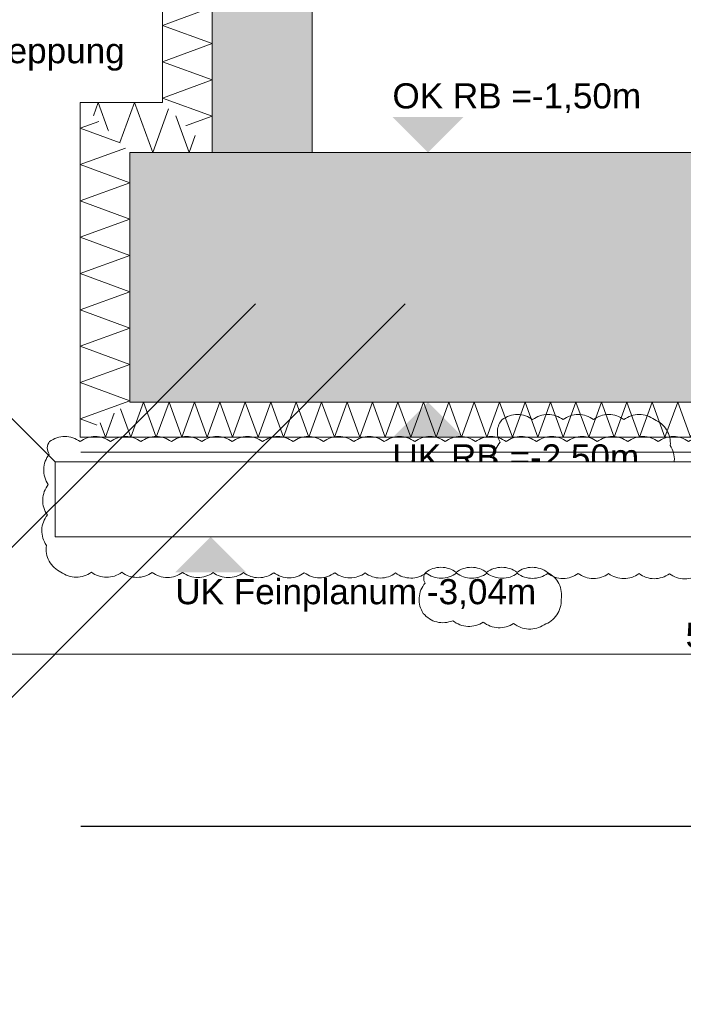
# Model space of a CAD drawing. Header units: metres. Extents: x -3716 to 31, y -1854 to 706.
# Tile 29 of 207: x -2371 to -2338, y -283 to -234. Entities that reach past the tile are written whole.
import ezdxf

# ---------------------------------------------------------------- set-up
doc = ezdxf.new("R2010")
doc.units = ezdxf.units.M
doc.header["$LTSCALE"] = 1.25
doc.header["$PDMODE"] = 1
doc.header["$PDSIZE"] = -2
doc.linetypes.add('ISO-02 Strichlinie', pattern=[3.81, 3.048, -0.762])
doc.layers.get('0').update_dxf_attribs({"lineweight": 25})
for name, color, linetype, lineweight, true_color in [('00 -Bauelemente -Dämmung innen', 7, 'Continuous', 9, 0xff7fe6), ('30 -35 Decken- 0 Decken', 7, 'Continuous', 35, 0x00ee00), ('70 -72 Beschriftung- 1 Beschriftung allgemein', 7, 'Continuous', 9, 0xff6633), ('70 -76 Bemaßung- 2 Allgemein', 7, 'Continuous', 5, 0x6666cc), ('70 -77 Revision- 2 Wolken', 7, 'Continuous', 18, 0x944cff)]:
    doc.layers.add(name, color=color, linetype=linetype, lineweight=lineweight, true_color=true_color)
doc.layers.add('Keine', color=7, linetype='Continuous', lineweight=9)
doc.styles.add('Arial', font='arial.ttf')
doc.dimstyles.new('SIA_DIN1356', dxfattribs={"dimtxt": 1.258608, "dimasz": 2.80603, "dimexe": 2.5, "dimexo": 3.75, "dimgap": 0.625, "dimtad": 1, "dimdec": 3, "dimtxsty": 'Arial', "dimblk": 'VW_SLASH-1', "dimblk1": 'VW_SLASH-1', "dimblk2": 'VW_SLASH-1', "dimcen": 0, "dimdle": 2.5, "dimadec": 3, "dimazin": 0, "dimtfac": 1, "dimtdec": 3, "dimtix": 1, "dimtmove": 0, "dimatfit": 0, "dimldrblk": 'VW_FILLEDARROW-1', "dimfxl": 1, "dimfrac": 2, "dimtolj": 1, "dimarcsym": 0})

# ---------------------------------------------------------------- blocks, each defined once
blk = doc.blocks.new('Gruppe-855')
at = {"color": 255, "linetype": 'Continuous', "lineweight": 5}
blk.add_wipeout([(-164.296, 35.0712), (-164.296, 35.9162), (-164.496, 35.9162), (-164.496, 35.2712)], dxfattribs=at).dxf.layer = '00 -Bauelemente -Dämmung innen'
blk = doc.blocks.new('Gruppe-856')
at = {"layer": '00 -Bauelemente -Dämmung innen', "color": 7, "transparency": 33554687, "flags": 128}
blk.add_lwpolyline([(-164.4027, 35.1779), (-164.296, 35.2168), (-164.496, 35.2896), (-164.296, 35.3624), (-164.496, 35.4352), (-164.296, 35.508), (-164.496, 35.5807), (-164.296, 35.6535), (-164.496, 35.7263), (-164.296, 35.7991), (-164.496, 35.8719), (-164.3744, 35.9162)], dxfattribs=at)
blk = doc.blocks.new('Gruppe-857')
at = {"layer": '00 -Bauelemente -Dämmung innen', "color": 7, "linetype": 'Continuous', "lineweight": 9, "transparency": 33554687}
blk.add_line((-164.496, 35.9162), (-164.496, 35.2712), dxfattribs=at)
blk = doc.blocks.new('Gruppe-858')
at = {"layer": '00 -Bauelemente -Dämmung innen', "color": 7, "linetype": 'Continuous', "lineweight": 9, "transparency": 33554687}
blk.add_line((-164.296, 35.0712), (-164.296, 35.9162), dxfattribs=at)
blk = doc.blocks.new('Gruppe-859')
at = {"layer": '00 -Bauelemente -Dämmung innen', "color": 7, "transparency": 33554687}
for name in ['Gruppe-857', 'Gruppe-858']:
    blk.add_blockref(name, (0, 0), dxfattribs=at)
blk = doc.blocks.new('Gruppe-860')
at = {"layer": '00 -Bauelemente -Dämmung innen', "color": 7}
blk.add_blockref('Gruppe-855', (0, 0), dxfattribs=at)
at = {"layer": '00 -Bauelemente -Dämmung innen', "color": 7, "transparency": 33554687}
for name in ['Gruppe-856', 'Gruppe-859']:
    blk.add_blockref(name, (0, 0), dxfattribs=at)
blk = doc.blocks.new('Gruppe-861')
at = {"layer": '00 -Bauelemente -Dämmung innen', "color": 7, "transparency": 33554687}
blk.add_blockref('Gruppe-860', (0, 0), dxfattribs=at)
at = {"layer": '00 -Bauelemente -Dämmung innen', "color": 0, "flags": 1}
for tag in ['IFC_UUID', 'instanceID', 'prm0_name', 'prm0_type', 'prm0_value', 'prm1_name', 'prm1_type', 'prm1_value', 'prm2_name', 'prm2_type', 'prm2_value', 'prm3_name', 'prm3_type', 'prm3_value', 'prm4_name', 'prm4_type', 'prm4_value', 'prm5_name', 'prm5_type', 'prm5_value', 'prm6_name', 'prm6_type', 'prm6_value']:
    blk.add_attdef(tag, (-164.496, 35.0712), '', height=0.00018, dxfattribs=at)
blk = doc.blocks.new('Gruppe-862')
at = {"color": 255, "linetype": 'Continuous', "lineweight": 5}
blk.add_wipeout([(-164.626, 35.0712), (-164.296, 35.0712), (-164.496, 35.2712), (-164.826, 35.2712)], dxfattribs=at).dxf.layer = '00 -Bauelemente -Dämmung innen'
blk = doc.blocks.new('Gruppe-863')
at = {"layer": '00 -Bauelemente -Dämmung innen', "color": 7, "transparency": 33554687, "flags": 128}
for points in [[(-164.7726, 35.2178), (-164.7532, 35.2712), (-164.7115, 35.1567)], [(-164.6659, 35.1111), (-164.6076, 35.2712), (-164.5348, 35.0712), (-164.4711, 35.2463)], [(-164.3644, 35.1395), (-164.3892, 35.0712), (-164.4426, 35.2178)], [(-164.3644, 35.1395), (-164.3892, 35.0712), (-164.4426, 35.2178)]]:
    blk.add_lwpolyline(points, dxfattribs=at)
blk = doc.blocks.new('Gruppe-864')
at = {"layer": '00 -Bauelemente -Dämmung innen', "color": 7, "linetype": 'Continuous', "lineweight": 9, "transparency": 33554687}
blk.add_line((-164.496, 35.2712), (-164.826, 35.2712), dxfattribs=at)
blk = doc.blocks.new('Gruppe-865')
at = {"layer": '00 -Bauelemente -Dämmung innen', "color": 7, "linetype": 'Continuous', "lineweight": 9, "transparency": 33554687}
blk.add_line((-164.626, 35.0712), (-164.296, 35.0712), dxfattribs=at)
blk = doc.blocks.new('Gruppe-866')
at = {"layer": '00 -Bauelemente -Dämmung innen', "color": 7, "transparency": 33554687}
for name in ['Gruppe-864', 'Gruppe-865']:
    blk.add_blockref(name, (0, 0), dxfattribs=at)
blk = doc.blocks.new('Gruppe-867')
at = {"layer": '00 -Bauelemente -Dämmung innen', "color": 7}
blk.add_blockref('Gruppe-862', (0, 0), dxfattribs=at)
at = {"layer": '00 -Bauelemente -Dämmung innen', "color": 7, "transparency": 33554687}
for name in ['Gruppe-866', 'Gruppe-863']:
    blk.add_blockref(name, (0, 0), dxfattribs=at)
blk = doc.blocks.new('Gruppe-868')
at = {"layer": '00 -Bauelemente -Dämmung innen', "color": 7, "transparency": 33554687}
blk.add_blockref('Gruppe-867', (0, 0), dxfattribs=at)
at = {"layer": '00 -Bauelemente -Dämmung innen', "color": 0, "flags": 1}
for tag in ['IFC_UUID', 'instanceID', 'prm0_name', 'prm0_type', 'prm0_value', 'prm1_name', 'prm1_type', 'prm1_value', 'prm2_name', 'prm2_type', 'prm2_value', 'prm3_name', 'prm3_type', 'prm3_value', 'prm4_name', 'prm4_type', 'prm4_value', 'prm5_name', 'prm5_type', 'prm5_value', 'prm6_name', 'prm6_type', 'prm6_value']:
    blk.add_attdef(tag, (-164.826, 35.0712), '', height=0.00018, dxfattribs=at)
blk = doc.blocks.new('Gruppe-869')
at = {"color": 255, "linetype": 'Continuous', "lineweight": 5}
blk.add_wipeout([(-164.626, 34.0712), (-164.626, 35.0712), (-164.826, 35.2712), (-164.826, 33.9312)], dxfattribs=at).dxf.layer = '00 -Bauelemente -Dämmung innen'
blk = doc.blocks.new('Gruppe-870')
at = {"layer": '00 -Bauelemente -Dämmung innen', "color": 7, "transparency": 33554687, "flags": 128}
for points in [[(-164.6648, 35.11), (-164.826, 35.1687), (-164.7509, 35.196)], [(-164.6648, 35.11), (-164.826, 35.1687), (-164.7509, 35.196)], [(-164.7576, 33.9791), (-164.826, 34.004), (-164.626, 34.0768), (-164.826, 34.1496), (-164.626, 34.2224), (-164.826, 34.2952), (-164.626, 34.368), (-164.826, 34.4407), (-164.626, 34.5135), (-164.826, 34.5863), (-164.626, 34.6591), (-164.826, 34.7319), (-164.626, 34.8047), (-164.826, 34.8775), (-164.626, 34.9503), (-164.826, 35.0231), (-164.6441, 35.0893)]]:
    blk.add_lwpolyline(points, dxfattribs=at)
blk = doc.blocks.new('Gruppe-871')
at = {"layer": '00 -Bauelemente -Dämmung innen', "color": 7, "linetype": 'Continuous', "lineweight": 9, "transparency": 33554687}
blk.add_line((-164.826, 35.2712), (-164.826, 33.9312), dxfattribs=at)
blk = doc.blocks.new('Gruppe-872')
at = {"layer": '00 -Bauelemente -Dämmung innen', "color": 7, "linetype": 'Continuous', "lineweight": 9, "transparency": 33554687}
blk.add_line((-164.626, 34.0712), (-164.626, 35.0712), dxfattribs=at)
blk = doc.blocks.new('Gruppe-873')
at = {"layer": '00 -Bauelemente -Dämmung innen', "color": 7, "transparency": 33554687}
for name in ['Gruppe-871', 'Gruppe-872']:
    blk.add_blockref(name, (0, 0), dxfattribs=at)
blk = doc.blocks.new('Gruppe-874')
at = {"layer": '00 -Bauelemente -Dämmung innen', "color": 7}
blk.add_blockref('Gruppe-869', (0, 0), dxfattribs=at)
at = {"layer": '00 -Bauelemente -Dämmung innen', "color": 7, "transparency": 33554687}
for name in ['Gruppe-873', 'Gruppe-870']:
    blk.add_blockref(name, (0, 0), dxfattribs=at)
blk = doc.blocks.new('Gruppe-875')
at = {"layer": '00 -Bauelemente -Dämmung innen', "color": 7, "transparency": 33554687}
blk.add_blockref('Gruppe-874', (0, 0), dxfattribs=at)
at = {"layer": '00 -Bauelemente -Dämmung innen', "color": 0, "flags": 1}
for tag in ['IFC_UUID', 'instanceID', 'prm0_name', 'prm0_type', 'prm0_value', 'prm1_name', 'prm1_type', 'prm1_value', 'prm2_name', 'prm2_type', 'prm2_value', 'prm3_name', 'prm3_type', 'prm3_value', 'prm4_name', 'prm4_type', 'prm4_value', 'prm5_name', 'prm5_type', 'prm5_value', 'prm6_name', 'prm6_type', 'prm6_value']:
    blk.add_attdef(tag, (-164.826, 33.9312), '', height=0.00018, dxfattribs=at)
blk = doc.blocks.new('Gruppe-972')
at = {"color": 255, "linetype": 'Continuous', "lineweight": 5}
blk.add_wipeout([(-164.826, 33.9312), (-161.366, 33.9312), (-161.566, 34.0712), (-164.626, 34.0712)], dxfattribs=at).dxf.layer = '00 -Bauelemente -Dämmung innen'
blk = doc.blocks.new('Gruppe-973')
at = {"layer": '00 -Bauelemente -Dämmung innen', "color": 7, "transparency": 33554687, "flags": 128}
for points in [[(-164.6636, 34.0449), (-164.6222, 33.9312), (-164.5712, 34.0712), (-164.5203, 33.9312), (-164.4693, 34.0712), (-164.4184, 33.9312), (-164.3674, 34.0712), (-164.3164, 33.9312), (-164.2655, 34.0712), (-164.2145, 33.9312), (-164.1636, 34.0712), (-164.1126, 33.9312), (-164.0617, 34.0712), (-164.0107, 33.9312), (-163.9598, 34.0712), (-163.9088, 33.9312), (-163.8578, 34.0712), (-163.8069, 33.9312), (-163.7559, 34.0712), (-163.705, 33.9312), (-163.654, 34.0712), (-163.6031, 33.9312), (-163.5521, 34.0712), (-163.5011, 33.9312), (-163.4502, 34.0712), (-163.3992, 33.9312), (-163.3483, 34.0712), (-163.2973, 33.9312), (-163.2464, 34.0712), (-163.1954, 33.9312), (-163.1445, 34.0712), (-163.0935, 33.9312), (-163.0425, 34.0712), (-162.9916, 33.9312), (-162.9406, 34.0712), (-162.8897, 33.9312), (-162.8387, 34.0712), (-162.7878, 33.9312), (-162.7368, 34.0712), (-162.6859, 33.9312), (-162.6349, 34.0712), (-162.5839, 33.9312), (-162.533, 34.0712), (-162.482, 33.9312), (-162.4311, 34.0712), (-162.3801, 33.9312), (-162.3292, 34.0712), (-162.2782, 33.9312), (-162.2273, 34.0712), (-162.1763, 33.9312), (-162.1253, 34.0712), (-162.0744, 33.9312), (-162.0234, 34.0712), (-161.9725, 33.9312), (-161.9215, 34.0712), (-161.8706, 33.9312), (-161.8196, 34.0712), (-161.7686, 33.9312), (-161.7177, 34.0712), (-161.6667, 33.9312), (-161.6158, 34.0712), (-161.5648, 33.9312), (-161.5245, 34.0421)], [(-164.6892, 34.0269), (-164.7241, 33.9312), (-164.7448, 33.988)], [(-161.4432, 33.9853), (-161.4629, 33.9312), (-161.496, 34.0222)], [(-161.4432, 33.9853), (-161.4629, 33.9312), (-161.496, 34.0222)]]:
    blk.add_lwpolyline(points, dxfattribs=at)
blk = doc.blocks.new('Gruppe-974')
at = {"layer": '00 -Bauelemente -Dämmung innen', "color": 7, "linetype": 'Continuous', "lineweight": 9, "transparency": 33554687}
blk.add_line((-161.566, 34.0712), (-164.626, 34.0712), dxfattribs=at)
blk = doc.blocks.new('Gruppe-975')
at = {"layer": '00 -Bauelemente -Dämmung innen', "color": 7, "linetype": 'Continuous', "lineweight": 9, "transparency": 33554687}
blk.add_line((-164.826, 33.9312), (-161.366, 33.9312), dxfattribs=at)
blk = doc.blocks.new('Gruppe-976')
at = {"layer": '00 -Bauelemente -Dämmung innen', "color": 7, "transparency": 33554687}
for name in ['Gruppe-974', 'Gruppe-975']:
    blk.add_blockref(name, (0, 0), dxfattribs=at)
blk = doc.blocks.new('Gruppe-977')
at = {"layer": '00 -Bauelemente -Dämmung innen', "color": 7}
blk.add_blockref('Gruppe-972', (0, 0), dxfattribs=at)
at = {"layer": '00 -Bauelemente -Dämmung innen', "color": 7, "transparency": 33554687}
for name in ['Gruppe-976', 'Gruppe-973']:
    blk.add_blockref(name, (0, 0), dxfattribs=at)
blk = doc.blocks.new('Gruppe-978')
at = {"layer": '00 -Bauelemente -Dämmung innen', "color": 7, "transparency": 33554687}
blk.add_blockref('Gruppe-977', (0, 0), dxfattribs=at)
at = {"layer": '00 -Bauelemente -Dämmung innen', "color": 0, "flags": 1}
for tag in ['IFC_UUID', 'instanceID', 'prm0_name', 'prm0_type', 'prm0_value', 'prm1_name', 'prm1_type', 'prm1_value', 'prm2_name', 'prm2_type', 'prm2_value', 'prm3_name', 'prm3_type', 'prm3_value', 'prm4_name', 'prm4_type', 'prm4_value', 'prm5_name', 'prm5_type', 'prm5_value', 'prm6_name', 'prm6_type', 'prm6_value']:
    blk.add_attdef(tag, (-164.826, 33.9312), '', height=0.00018, dxfattribs=at)
blk = doc.blocks.new('Gruppe-1104')
at = {"layer": '70 -77 Revision- 2 Wolken', "transparency": 33554687, "flags": 128}
blk.add_lwpolyline([(-163.1342, 34.0012, -0.162278), (-163.0733, 34.0215, -0.162278), (-163.0123, 34.0012, -0.162278), (-162.9513, 34.0215, -0.162278), (-162.8904, 34.0012, -0.162278), (-162.8294, 34.0215, -0.162278), (-162.7685, 34.0012, -0.162278), (-162.7075, 34.0215, -0.162278), (-162.6465, 34.0012, -0.162278), (-162.5856, 34.0215, -0.162278), (-162.5246, 34.0012, -0.162278), (-162.4754, 33.9599, -0.162278), (-162.4609, 33.8973, -0.162278), (-162.4447, 33.8351, -0.162278), (-162.4691, 33.7756, -0.162278), (-162.5061, 33.7231, -0.162278), (-162.5672, 33.7032, -0.162278), (-162.6287, 33.6847, -0.162278), (-162.6891, 33.7068, -0.162278), (-162.7506, 33.6883, -0.162278), (-162.8109, 33.7104, -0.162278), (-162.8725, 33.6919, -0.162278), (-162.9328, 33.714, -0.162278), (-162.9943, 33.6955, -0.162278), (-163.0547, 33.7176, -0.162278), (-163.1159, 33.737, -0.162278), (-163.1533, 33.7893, -0.162278), (-163.1681, 33.8518, -0.162278), (-163.1424, 33.9107, -0.162278), (-163.1534, 33.9573, -0.162278), (-163.1342, 34.0012)], format="xyb", close=True, dxfattribs=at)
blk = doc.blocks.new('Gruppe-1105')
at = {"color": 255, "linetype": 'Continuous', "lineweight": 9}
blk.add_wipeout([(-153.72099996, 36.04619107), (-153.72099996, 36.11619107), (-159.62099996, 36.11619107), (-159.62099996, 35.36619107), (-160.82099996, 35.36619107), (-160.82099996, 36.11619107), (-161.69599996, 36.11619107), (-161.69599996, 35.27119107), (-161.36599996, 35.27119107), (-161.36599996, 33.93119107), (-164.82599996, 33.93119107), (-164.82599996, 35.27119107), (-164.49599996, 35.27119107), (-164.49599996, 35.77619107), (-165.83599318, 35.77619107), (-165.83599318, 35.87619107), (-167.72099996, 35.87619107), (-167.72099996, 35.80619107), (-166.90099996, 35.80619107), (-164.92599996, 33.83119107), (-161.28357356, 33.83119107), (-159.52099996, 33.83119107), (-159.52099996, 35.26619107), (-159.53857356, 35.26619107), (-158.75857356, 36.04619107)], dxfattribs=at).dxf.layer = '30 -35 Decken- 0 Decken'
at = {"layer": '30 -35 Decken- 0 Decken', "linetype": 'Continuous', "lineweight": 9}
h = blk.add_hatch(dxfattribs=at)
h.set_pattern_fill('5_Beton unbewehrt', style=0, pattern_type=2)
h.set_pattern_definition([(-135, (0, 0), (0.8838835, -0.8838835), [2.12132, -1.414214])])
h.paths.add_polyline_path([(-153.72099996, 36.04619107), (-153.72099996, 36.11619107), (-159.62099996, 36.11619107), (-159.62099996, 35.36619107), (-160.82099996, 35.36619107), (-160.82099996, 36.11619107), (-161.69599996, 36.11619107), (-161.69599996, 35.27119107), (-161.36599996, 35.27119107), (-161.36599996, 33.93119107), (-164.82599996, 33.93119107), (-164.82599996, 35.27119107), (-164.49599996, 35.27119107), (-164.49599996, 35.77619107), (-165.83599318, 35.77619107), (-165.83599318, 35.87619107), (-167.72099996, 35.87619107), (-167.72099996, 35.80619107), (-166.90099996, 35.80619107), (-164.92599996, 33.83119107), (-161.28357356, 33.83119107), (-159.52099996, 33.83119107), (-159.52099996, 35.26619107), (-159.53857356, 35.26619107), (-158.75857356, 36.04619107)])
at = {"layer": '30 -35 Decken- 0 Decken', "color": 7, "linetype": 'Continuous', "lineweight": 9, "flags": 128}
blk.add_lwpolyline([(-153.72099996, 36.11619107), (-159.62099996, 36.11619107), (-159.62099996, 35.36619107), (-160.82099996, 35.36619107), (-160.82099996, 36.11619107), (-161.69599996, 36.11619107), (-161.69599996, 35.27119107), (-161.36599996, 35.27119107), (-161.36599996, 33.93119107), (-164.82599996, 33.93119107), (-164.82599996, 35.27119107), (-164.49599996, 35.27119107), (-164.49599996, 35.77619107), (-165.83599318, 35.77619107), (-165.83599318, 35.87619107), (-167.72099996, 35.87619107), (-167.72099996, 35.80619107), (-166.90099996, 35.80619107), (-164.92599996, 33.83119107), (-161.28357356, 33.83119107), (-159.52099996, 33.83119107), (-159.52099996, 35.26619107), (-159.53857356, 35.26619107), (-158.75857356, 36.04619107)], dxfattribs=at)
at = {"layer": '30 -35 Decken- 0 Decken', "color": 7, "linetype": 'Continuous', "lineweight": 9}
blk.add_solid([(-163.43183257, 35.07119107), (-163.57409691, 35.21345541), (-163.28956824, 35.21345541)], dxfattribs=at)
at = {"layer": '30 -35 Decken- 0 Decken', "color": 7, "char_height": 0.1006886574, "attachment_point": 1, "line_spacing_factor": 0.970891, "style": 'Arial'}
for s, insert in [('OK RB =-1,50m', (-163.57409691, 35.34871629)), ('UK RB =-2,50m', (-163.57409691, 33.90190984))]:
    blk.add_mtext(s, dxfattribs=dict(at, insert=insert))
at = {"layer": '00 -Bauelemente -Dämmung innen', "color": 7}
blk.add_blockref('Gruppe-861', (0, 0), dxfattribs=at)
blk.add_blockref('Gruppe-868', (0, 0), dxfattribs=at)
blk.add_blockref('Gruppe-875', (0, 0), dxfattribs=at)
blk.add_blockref('Gruppe-978', (0, 0), dxfattribs=at)
at = {"layer": '30 -35 Decken- 0 Decken', "color": 7, "linetype": 'Continuous', "lineweight": 9}
blk.add_solid([(-163.43183257, 34.07119107), (-163.57409691, 33.92892674), (-163.28956824, 33.92892674)], dxfattribs=at)
at = {"layer": '70 -77 Revision- 2 Wolken'}
blk.add_blockref('Gruppe-1104', (0, 0), dxfattribs=at)
at = {"color": 255, "linetype": 'Continuous', "lineweight": 9}
blk.add_wipeout([(-167.72099996, 35.36619107), (-167.72099996, 36.01619107), (-165.69599318, 36.01619107), (-165.69599318, 35.91619107), (-164.29599996, 35.91619107), (-164.29599996, 35.07119107), (-164.62599996, 35.07119107), (-164.62599996, 34.07119107), (-161.56599996, 34.07119107), (-161.56599996, 35.07119107), (-161.89599996, 35.07119107), (-161.89599996, 36.11619107), (-160.82099996, 36.11619107), (-160.82099996, 35.36619107), (-159.62099996, 35.36619107), (-159.62099996, 36.11619107), (-153.72099996, 36.11619107), (-153.72099996, 35.36619107), (-151.52099996, 35.36619107), (-151.52099996, 36.11619107), (-146.12099996, 36.11619107), (-146.12099996, 35.36619107), (-143.92099996, 35.36619107), (-143.92099996, 36.11619107), (-138.52099996, 36.11619107), (-138.52099996, 35.36619107), (-136.32099996, 35.36619107), (-136.32099996, 36.11619107), (-130.92099996, 36.11619107), (-130.92099996, 35.36619107), (-128.72099996, 35.36619107), (-128.72099996, 36.11619107), (-123.32099996, 36.11619107), (-123.32099996, 35.36619107), (-121.12099996, 35.36619107), (-121.12099996, 36.11619107), (-115.72099996, 36.11619107), (-115.72099996, 35.36619107), (-113.52099996, 35.36619107), (-113.52099996, 36.11619107), (-108.12099996, 36.11619107), (-108.12099996, 35.36619107), (-105.92099996, 35.36619107), (-105.92099996, 36.11619107), (-101.74599996, 36.11619107), (-101.74599996, 35.07119107), (-102.09599996, 35.07119107), (-102.09599996, 34.07119107), (-98.82099996, 34.07119107), (-98.82099996, 36.11619107), (-94.92099996, 36.11619107), (-94.92099996, 35.36619107), (-93.72099996, 35.36619107), (-93.72099996, 36.11619107), (-92.67099996, 36.11619107), (-92.67099996, 35.36619107), (-89.67099996, 35.36619107), (-89.67099996, 36.11619107), (-84.42099996, 36.11619107), (-84.42099996, 35.36619107), (-80.75599996, 35.36619107), (-80.75599996, 36.11619107), (-76.34599996, 36.11619107), (-76.34599996, 36.01619107), (-75.42099996, 36.01619107), (-75.42099996, 35.36619107), (-73.92099996, 35.36619107), (-73.92099996, 36.01619107), (-68.62099996, 36.01619107), (-68.62099996, 35.36619107), (-64.22099996, 35.36619107), (-64.22099996, 36.01619107), (-60.37099996, 36.01619107), (-60.37099996, 35.36619107), (-55.97099996, 35.36619107), (-55.97099996, 36.01619107), (-50.19599996, 36.01619107), (-50.19599996, 34.55619107), (-29.02099996, 34.55619107), (-29.02099996, 36.01619107), (-26.37099996, 36.01619107), (-26.37099996, 35.91619107), (-25.92099996, 35.91619107), (-25.92099996, 35.36619107), (-24.42099996, 35.36619107), (-24.42099996, 36.11619107), (-24.97099996, 36.11619107), (-24.97099996, 36.36619107), (-29.42099996, 36.36619107), (-29.42099996, 35.15619107), (-49.79599996, 35.15619107), (-49.79599996, 36.36619107), (-99.54599996, 36.36619107), (-99.54599996, 35.07119107), (-101.34599996, 35.07119107), (-101.34599996, 36.36619107), (-162.29599996, 36.36619107), (-162.29599996, 35.07119107), (-163.89599996, 35.07119107), (-163.89599996, 36.36619107), (-168.02099996, 36.36619107), (-168.02099996, 35.36619107)], dxfattribs=at).dxf.layer = '30 -35 Decken- 0 Decken'
at = {"layer": '30 -35 Decken- 0 Decken', "linetype": 'Continuous', "lineweight": 9}
h = blk.add_hatch(dxfattribs=at)
h.set_pattern_fill('Stahlbeton1  SRF', style=0, pattern_type=2)
h.set_pattern_definition([(45, (0, 0), (0.07071068, -0.07071068), []), (45, (0.03536, -0.03536), (0.07071068, -0.07071068), [0.075, -0.05])])
h.paths.add_polyline_path([(-167.72099996, 35.36619107), (-167.72099996, 36.01619107), (-165.69599318, 36.01619107), (-165.69599318, 35.91619107), (-164.29599996, 35.91619107), (-164.29599996, 35.07119107), (-164.62599996, 35.07119107), (-164.62599996, 34.07119107), (-161.56599996, 34.07119107), (-161.56599996, 35.07119107), (-161.89599996, 35.07119107), (-161.89599996, 36.11619107), (-160.82099996, 36.11619107), (-160.82099996, 35.36619107), (-159.62099996, 35.36619107), (-159.62099996, 36.11619107), (-153.72099996, 36.11619107), (-153.72099996, 35.36619107), (-151.52099996, 35.36619107), (-151.52099996, 36.11619107), (-146.12099996, 36.11619107), (-146.12099996, 35.36619107), (-143.92099996, 35.36619107), (-143.92099996, 36.11619107), (-138.52099996, 36.11619107), (-138.52099996, 35.36619107), (-136.32099996, 35.36619107), (-136.32099996, 36.11619107), (-130.92099996, 36.11619107), (-130.92099996, 35.36619107), (-128.72099996, 35.36619107), (-128.72099996, 36.11619107), (-123.32099996, 36.11619107), (-123.32099996, 35.36619107), (-121.12099996, 35.36619107), (-121.12099996, 36.11619107), (-115.72099996, 36.11619107), (-115.72099996, 35.36619107), (-113.52099996, 35.36619107), (-113.52099996, 36.11619107), (-108.12099996, 36.11619107), (-108.12099996, 35.36619107), (-105.92099996, 35.36619107), (-105.92099996, 36.11619107), (-101.74599996, 36.11619107), (-101.74599996, 35.07119107), (-102.09599996, 35.07119107), (-102.09599996, 34.07119107), (-98.82099996, 34.07119107), (-98.82099996, 36.11619107), (-94.92099996, 36.11619107), (-94.92099996, 35.36619107), (-93.72099996, 35.36619107), (-93.72099996, 36.11619107), (-92.67099996, 36.11619107), (-92.67099996, 35.36619107), (-89.67099996, 35.36619107), (-89.67099996, 36.11619107), (-84.42099996, 36.11619107), (-84.42099996, 35.36619107), (-80.75599996, 35.36619107), (-80.75599996, 36.11619107), (-76.34599996, 36.11619107), (-76.34599996, 36.01619107), (-75.42099996, 36.01619107), (-75.42099996, 35.36619107), (-73.92099996, 35.36619107), (-73.92099996, 36.01619107), (-68.62099996, 36.01619107), (-68.62099996, 35.36619107), (-64.22099996, 35.36619107), (-64.22099996, 36.01619107), (-60.37099996, 36.01619107), (-60.37099996, 35.36619107), (-55.97099996, 35.36619107), (-55.97099996, 36.01619107), (-50.19599996, 36.01619107), (-50.19599996, 34.55619107), (-29.02099996, 34.55619107), (-29.02099996, 36.01619107), (-26.37099996, 36.01619107), (-26.37099996, 35.91619107), (-25.92099996, 35.91619107), (-25.92099996, 35.36619107), (-24.42099996, 35.36619107), (-24.42099996, 36.11619107), (-24.97099996, 36.11619107), (-24.97099996, 36.36619107), (-29.42099996, 36.36619107), (-29.42099996, 35.15619107), (-49.79599996, 35.15619107), (-49.79599996, 36.36619107), (-99.54599996, 36.36619107), (-99.54599996, 35.07119107), (-101.34599996, 35.07119107), (-101.34599996, 36.36619107), (-162.29599996, 36.36619107), (-162.29599996, 35.07119107), (-163.89599996, 35.07119107), (-163.89599996, 36.36619107), (-168.02099996, 36.36619107), (-168.02099996, 35.36619107)])
at = {"layer": '30 -35 Decken- 0 Decken', "color": 7, "linetype": 'Continuous', "lineweight": 9}
blk.add_line((-164.29599996, 35.07119107), (-163.89599996, 35.07119107), dxfattribs=at)
at = {"layer": '30 -35 Decken- 0 Decken', "color": 7, "linetype": 'Continuous', "lineweight": 9, "flags": 128}
blk.add_lwpolyline([(-101.34599996, 36.36619107), (-162.29599996, 36.36619107), (-162.29599996, 35.07119107), (-163.89599996, 35.07119107), (-163.89599996, 36.36619107), (-168.02099996, 36.36619107), (-168.02099996, 35.36619107), (-167.72099996, 35.36619107), (-167.72099996, 36.01619107), (-165.69599318, 36.01619107), (-165.69599318, 35.91619107), (-164.29599996, 35.91619107), (-164.29599996, 35.07119107), (-164.62599996, 35.07119107), (-164.62599996, 34.07119107), (-161.56599996, 34.07119107), (-161.56599996, 35.07119107), (-161.89599996, 35.07119107), (-161.89599996, 36.11619107), (-160.82099996, 36.11619107), (-160.82099996, 35.36619107), (-159.62099996, 35.36619107), (-159.62099996, 36.11619107), (-153.72099996, 36.11619107)], dxfattribs=at)
at = {"layer": '30 -35 Decken- 0 Decken', "color": 7, "insert": (-166.10915478, 35.52979994), "char_height": 0.1006886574, "attachment_point": 1, "line_spacing_factor": 0.970891, "style": 'Arial'}
blk.add_mtext('Magerbetonabtreppung', dxfattribs=at)
blk = doc.blocks.new('_FU_2D LP9 (3D)')
at = {"layer": '30 -35 Decken- 0 Decken', "color": 7}
blk.add_blockref('Gruppe-1105', (0, 0), dxfattribs=at)
at = {"layer": '70 -72 Beschriftung- 1 Beschriftung allgemein', "linetype": 'ISO-02 Strichlinie'}
for p, q in [((-183.8724, 33.8712), (1.1339, 33.8712)), ((-183.8724, 32.3712), (1.1339, 32.3712))]:
    blk.add_line(p, q, dxfattribs=at)
blk = doc.blocks.new('Gruppe-1109')
at = {"layer": '70 -77 Revision- 2 Wolken', "transparency": 33554687, "flags": 128}
blk.add_lwpolyline([(-163.4406, 33.3889, -0.162278), (-163.3797, 33.4092, -0.162278), (-163.3187, 33.3889, -0.162278), (-163.2578, 33.4092, -0.162278), (-163.1968, 33.3889, -0.162278), (-163.1358, 33.4092, -0.162278), (-163.0749, 33.3889, -0.162278), (-163.0139, 33.4092, -0.162278), (-162.953, 33.3889, -0.162278), (-162.9074, 33.3437, -0.162278), (-162.8981, 33.2801, -0.162278), (-162.9155, 33.2182, -0.162278), (-162.9666, 33.1793, -0.162278), (-163.0284, 33.1616, -0.162278), (-163.0884, 33.1846, -0.162278), (-163.1502, 33.167, -0.162278), (-163.2102, 33.1899, -0.162278), (-163.272, 33.1723, -0.162278), (-163.3321, 33.1953, -0.162278), (-163.3961, 33.1901, -0.162278), (-163.4504, 33.2244, -0.162278), (-163.4671, 33.2865, -0.162278), (-163.4432, 33.3462, -0.162278), (-163.449, 33.368, -0.162278), (-163.4406, 33.3889)], format="xyb", close=True, dxfattribs=at)
blk = doc.blocks.new('Gruppe-1110')
at = {"layer": '70 -77 Revision- 2 Wolken', "transparency": 33554687, "flags": 128}
blk.add_lwpolyline([(-164.9478, 33.913, -0.162278), (-164.8869, 33.9333, -0.162278), (-164.8259, 33.913, -0.162278), (-164.7649, 33.9333, -0.162278), (-164.704, 33.913, -0.162278), (-164.643, 33.9333, -0.162278), (-164.5821, 33.913, -0.162278), (-164.5211, 33.9333, -0.162278), (-164.4601, 33.913, -0.162278), (-164.3992, 33.9333, -0.162278), (-164.3382, 33.913, -0.162278), (-164.2773, 33.9333, -0.162278), (-164.2163, 33.913, -0.162278), (-164.1553, 33.9333, -0.162278), (-164.0944, 33.913, -0.162278), (-164.0334, 33.9333, -0.162278), (-163.9725, 33.913, -0.162278), (-163.9115, 33.9333, -0.162278), (-163.8505, 33.913, -0.162278), (-163.7896, 33.9333, -0.162278), (-163.7286, 33.913, -0.162278), (-163.6677, 33.9333, -0.162278), (-163.6067, 33.913, -0.162278), (-163.5457, 33.9333, -0.162278), (-163.4848, 33.913, -0.162278), (-163.4238, 33.9333, -0.162278), (-163.3629, 33.913, -0.162278), (-163.3019, 33.9333, -0.162278), (-163.2409, 33.913, -0.162278), (-163.18, 33.9333, -0.162278), (-163.119, 33.913, -0.162278), (-163.0581, 33.9333, -0.162278), (-162.9971, 33.913, -0.162278), (-162.9361, 33.9333, -0.162278), (-162.8752, 33.913, -0.162278), (-162.8142, 33.9333, -0.162278), (-162.7533, 33.913, -0.162278), (-162.6923, 33.9333, -0.162278), (-162.6313, 33.913, -0.162278), (-162.5704, 33.9333, -0.162278), (-162.5094, 33.913, -0.162278), (-162.4485, 33.9333, -0.162278), (-162.3875, 33.913, -0.162278), (-162.3265, 33.9333, -0.162278), (-162.2656, 33.913, -0.162278), (-162.2046, 33.9333, -0.162278), (-162.1437, 33.913, -0.162278), (-162.0827, 33.9333, -0.162278), (-162.0217, 33.913, -0.162278), (-161.9608, 33.9333, -0.162278), (-161.8998, 33.913, -0.162278), (-161.8389, 33.9333, -0.162278), (-161.7779, 33.913, -0.162278), (-161.7169, 33.9333, -0.162278), (-161.656, 33.913, -0.162278), (-161.595, 33.9333, -0.162278), (-161.5341, 33.913, -0.162278), (-161.4731, 33.9333, -0.162278), (-161.4121, 33.913, -0.162278), (-161.3512, 33.9333, -0.162278), (-161.2902, 33.913, -0.162278), (-161.2293, 33.9333, -0.162278), (-161.1683, 33.913, -0.162278), (-161.1073, 33.9333, -0.162278), (-161.0464, 33.913, -0.162278), (-160.9854, 33.9333, -0.162278), (-160.9245, 33.913, -0.162278), (-160.8635, 33.9333, -0.162278), (-160.8025, 33.913, -0.162278), (-160.7416, 33.9333, -0.162278), (-160.6806, 33.913, -0.162278), (-160.6197, 33.9333, -0.162278), (-160.5587, 33.913, -0.162278), (-160.4977, 33.9333, -0.162278), (-160.4368, 33.913, -0.162278), (-160.3758, 33.9333, -0.162278), (-160.3149, 33.913, -0.162278), (-160.2539, 33.9333, -0.162278), (-160.1929, 33.913, -0.162278), (-160.132, 33.9333, -0.162278), (-160.071, 33.913, -0.162278), (-160.0101, 33.9333, -0.162278), (-159.9491, 33.913, -0.162278), (-159.8881, 33.9333, -0.162278), (-159.8272, 33.913, -0.162278), (-159.7662, 33.9333, -0.162278), (-159.7053, 33.913, -0.162278), (-159.6443, 33.9333, -0.162278), (-159.5833, 33.913, -0.162278), (-159.5224, 33.9333, -0.162278), (-159.4614, 33.913, -0.162278), (-159.4232, 33.8614, -0.162278), (-159.4235, 33.7971, -0.162278), (-159.4042, 33.7359, -0.162278), (-159.4255, 33.6752, -0.162278), (-159.4061, 33.614, -0.162278), (-159.4274, 33.5533, -0.162278), (-159.4081, 33.492, -0.162278), (-159.4293, 33.4314, -0.162278), (-159.4745, 33.3857, -0.162278), (-159.5381, 33.3763, -0.162278), (-159.5991, 33.3562, -0.162278), (-159.66, 33.3766, -0.162278), (-159.721, 33.3565, -0.162278), (-159.7819, 33.3769, -0.162278), (-159.843, 33.3568, -0.162278), (-159.9039, 33.3772, -0.162278), (-159.9649, 33.3571, -0.162278), (-160.0258, 33.3776, -0.162278), (-160.0868, 33.3574, -0.162278), (-160.1477, 33.3779, -0.162278), (-160.2087, 33.3577, -0.162278), (-160.2696, 33.3782, -0.162278), (-160.3306, 33.358, -0.162278), (-160.3915, 33.3785, -0.162278), (-160.4525, 33.3583, -0.162278), (-160.5135, 33.3788, -0.162278), (-160.5745, 33.3586, -0.162278), (-160.6354, 33.3791, -0.162278), (-160.6964, 33.3589, -0.162278), (-160.7573, 33.3794, -0.162278), (-160.8183, 33.3592, -0.162278), (-160.8792, 33.3797, -0.162278), (-160.9402, 33.3595, -0.162278), (-161.0011, 33.38, -0.162278), (-161.0621, 33.3599, -0.162278), (-161.1231, 33.3803, -0.162278), (-161.1841, 33.3602, -0.162278), (-161.245, 33.3806, -0.162278), (-161.306, 33.3605, -0.162278), (-161.3669, 33.3809, -0.162278), (-161.4279, 33.3608, -0.162278), (-161.4888, 33.3813, -0.162278), (-161.5498, 33.3611, -0.162278), (-161.6107, 33.3816, -0.162278), (-161.6717, 33.3614, -0.162278), (-161.7327, 33.3819, -0.162278), (-161.7937, 33.3617, -0.162278), (-161.8546, 33.3822, -0.162278), (-161.9156, 33.362, -0.162278), (-161.9765, 33.3825, -0.162278), (-162.0375, 33.3623, -0.162278), (-162.0984, 33.3828, -0.162278), (-162.1594, 33.3626, -0.162278), (-162.2203, 33.3831, -0.162278), (-162.2813, 33.3629, -0.162278), (-162.3423, 33.3834, -0.162278), (-162.4033, 33.3632, -0.162278), (-162.4642, 33.3837, -0.162278), (-162.5252, 33.3636, -0.162278), (-162.5861, 33.384, -0.162278), (-162.6471, 33.3639, -0.162278), (-162.708, 33.3843, -0.162278), (-162.769, 33.3642, -0.162278), (-162.8299, 33.3846, -0.162278), (-162.8909, 33.3645, -0.162278), (-162.9518, 33.385, -0.162278), (-163.0129, 33.3648, -0.162278), (-163.0738, 33.3853, -0.162278), (-163.1348, 33.3651, -0.162278), (-163.1957, 33.3856, -0.162278), (-163.2567, 33.3654, -0.162278), (-163.3176, 33.3859, -0.162278), (-163.3786, 33.3657, -0.162278), (-163.4395, 33.3862, -0.162278), (-163.5005, 33.366, -0.162278), (-163.5614, 33.3865, -0.162278), (-163.6225, 33.3663, -0.162278), (-163.6834, 33.3868, -0.162278), (-163.7444, 33.3666, -0.162278), (-163.8053, 33.3871, -0.162278), (-163.8663, 33.3669, -0.162278), (-163.9272, 33.3874, -0.162278), (-163.9882, 33.3673, -0.162278), (-164.0491, 33.3877, -0.162278), (-164.1101, 33.3676, -0.162278), (-164.171, 33.388, -0.162278), (-164.2321, 33.3679, -0.162278), (-164.293, 33.3883, -0.162278), (-164.354, 33.3682, -0.162278), (-164.4149, 33.3887, -0.162278), (-164.4759, 33.3685, -0.162278), (-164.5368, 33.389, -0.162278), (-164.5978, 33.3688, -0.162278), (-164.6587, 33.3893, -0.162278), (-164.7197, 33.3691, -0.162278), (-164.7806, 33.3896, -0.162278), (-164.8417, 33.3694, -0.162278), (-164.9026, 33.3899, -0.162278), (-164.9494, 33.4338, -0.162278), (-164.9606, 33.4971, -0.162278), (-164.979, 33.5587, -0.162278), (-164.9568, 33.619, -0.162278), (-164.9753, 33.6805, -0.162278), (-164.9531, 33.7408, -0.162278), (-164.9715, 33.8024, -0.162278), (-164.9494, 33.8627, -0.162278), (-164.957, 33.8881, -0.162278), (-164.9478, 33.913)], format="xyb", close=True, dxfattribs=at)
blk = doc.blocks.new('Gruppe-1114')
at = {"layer": '70 -77 Revision- 2 Wolken'}
blk.add_blockref('Gruppe-1109', (0, 0), dxfattribs=at)
at = {"layer": '30 -35 Decken- 0 Decken', "color": 7, "insert": (-164.4444, 33.3619), "char_height": 0.100689, "attachment_point": 1, "line_spacing_factor": 0.970891, "style": 'Arial'}
blk.add_mtext('UK Feinplanum -3,04m ', dxfattribs=at)
at = {"color": 255, "linetype": 'Continuous', "lineweight": 9}
blk.add_wipeout([(-164.926, 33.8312), (-159.521, 33.8312), (-159.521, 33.5312), (-164.926, 33.5312)], dxfattribs=at).dxf.layer = '30 -35 Decken- 0 Decken'
at = {"layer": '30 -35 Decken- 0 Decken', "linetype": 'Continuous', "lineweight": 9}
h = blk.add_hatch(dxfattribs=at)
h.set_pattern_fill('Mörtel_Putz sehr fein SRF', style=0, pattern_type=2)
h.set_pattern_definition([(19.983, (0, 0), (3.0513, -2.96883), [0.19305, -3.66798]), (-13.8697, (0.1815, 0.066), (3.0513, -2.96883), [0.34402, -6.53646]), (-44.2152, (0.5155, -0.0165), (-0.57727, -4.28831), [0.21286, -4.04441]), (-97.6668, (0.668, -0.165), (-3.62857, -1.31948), [0.21635, -4.11064]), (-160.017, (0.639, -0.3794), (-6.67987, 1.64935), [0.19305, -3.66798]), (166.1303, (0.4577, -0.4453), (-9.73117, 4.618182), [0.34402, -6.53646]), (135.7848, (0.1237, -0.363), (0.57727, 4.28831), [0.21286, -4.04441]), (82.3332, (-0.029, -0.2145), (3.62857, 1.31948), [0.21635, -4.11064]), (-110.556, (-1.1957, 1.773), (4.23201, -2.40967), [0.17615, -4.14553]), (-67.1952, (-1.2576, 1.608), (4.23201, -2.409673), [0.28547, -6.71819]), (-29.6569, (-1.147, 1.345), (5.74945, 1.63685), [0.1985, -4.67145]), (15.8914, (-0.9746, 1.2468), (1.517445, 4.04652), [0.24366, -5.73426]), (69.444, (-0.74, 1.3135), (-4.23201, 2.40967), [0.17615, -4.14553]), (112.8048, (-0.6783, 1.4784), (-1.517445, -4.04652), [0.28547, -6.71819]), (150.3431, (-0.789, 1.7415), (-1.51744, -4.04652), [0.1985, -4.67145]), (-164.1086, (-0.9614, 1.8398), (-4.23201, 2.40967), [0.24366, -5.73426]), (-136.779, (0.742, -1.897), (2.8039, -7.00974), [0.18786, -9.2051]), (-68.1986, (0.605, -2.025), (9.6487, -0.57727), [0.151, -7.39873]), (-3.424, (0.6614, -2.166), (6.8448, 6.43247), [0.19332, -9.47264]), (43.221, (0.8544, -2.177), (-2.8039, 7.00974), [0.18786, -9.2051]), (111.8014, (0.991, -2.0485), (-9.6487, 0.57727), [0.151, -7.39873]), (176.576, (0.935, -1.908), (-6.8448, -6.43247), [0.19332, -9.47264]), (142.0458, (-1.1546, -1.1546), (-0.65974, -4.04091), [0.26147, -4.96791]), (80.7274, (-1.3606, -0.994), (-4.78312, -0.82468), [0.20472, -3.88969]), (41.7948, (-1.3278, -0.7917), (-4.783117, -0.824675), [0.36503, -6.93556]), (9.7824, (-1.0555, -0.5485), (-4.12338, 3.21623), [0.24268, -4.611]), (-37.9542, (-0.8165, -0.5072), (0.65974, 4.04091), [0.26147, -4.96791]), (-99.2726, (-0.6102, -0.668), (5.44286, 4.86558), [0.40944, -3.68497]), (-170.2176, (-0.6763, -1.072), (4.12338, -3.21623), [0.48537, -4.36832])])
h.paths.add_polyline_path([(-164.926, 33.8312), (-159.521, 33.8312), (-159.521, 33.5312), (-164.926, 33.5312)])
at = {"layer": '30 -35 Decken- 0 Decken', "color": 7, "linetype": 'Continuous', "lineweight": 9, "flags": 128}
blk.add_lwpolyline([(-164.926, 33.8312), (-159.521, 33.8312), (-159.521, 33.5312), (-164.926, 33.5312)], close=True, dxfattribs=at)
at = {"layer": '30 -35 Decken- 0 Decken', "color": 7, "linetype": 'Continuous', "lineweight": 9}
blk.add_solid([(-164.3021, 33.5312), (-164.4444, 33.3889), (-164.1599, 33.3889)], dxfattribs=at)
at = {"layer": '70 -77 Revision- 2 Wolken'}
blk.add_blockref('Gruppe-1110', (0, 0), dxfattribs=at)
blk = doc.blocks.new('VW_SLASH-1')
at = {"color": 0, "linetype": 'ByBlock', "lineweight": -2, "transparency": 16777216}
blk.add_line((0.8909, 0), (-1, 0), dxfattribs=at)
at = {"color": 0, "lineweight": 20, "transparency": 16777216, "flags": 128}
blk.add_lwpolyline([(0.5001, 0.5001), (-0.5001, -0.5001)], dxfattribs=at)
blk = doc.blocks.new('*D1511')
at = {"layer": '70 -76 Bemaßung- 2 Allgemein', "color": 0, "lineweight": -2}
for p, q in [((-170.927, 33.0612), (-173.7331, 33.0612)), ((-166.961, 33.0612), (-168.121, 33.0612)), ((-164.155, 33.0612), (-161.3489, 33.0612)), ((-168.121, 31.2162), (-168.121, 30.5612)), ((-166.961, 31.2162), (-166.961, 30.5612))]:
    blk.add_line(p, q, dxfattribs=at)
at = {"layer": 'Defpoints', "color": 0}
for p in [(-168.121, 34.9662), (-166.961, 34.9662), (-168.121, 33.0612)]:
    blk.add_point(p, dxfattribs=at)
at = {"layer": '70 -76 Bemaßung- 2 Allgemein', "color": 0, "lineweight": -2, "xscale": 2.8060302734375, "yscale": 2.8060302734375, "zscale": 2.8060302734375}
blk.add_blockref('VW_SLASH-1', (-168.121, 33.0612), dxfattribs=at)
at = {"layer": '70 -76 Bemaßung- 2 Allgemein', "color": 0, "lineweight": -2, "xscale": 2.8060302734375, "yscale": 2.8060302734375, "zscale": 2.8060302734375, "rotation": 180}
blk.add_blockref('VW_SLASH-1', (-166.961, 33.0612), dxfattribs=at)
at = {"layer": '70 -76 Bemaßung- 2 Allgemein', "color": 0, "insert": (-167.541, 33.1467), "char_height": 0.10069, "attachment_point": 5, "style": 'Arial'}
blk.add_mtext('\\A1;1,16', dxfattribs=at)
blk = doc.blocks.new('VW_FILLEDARROW-1')
at = {"linetype": 'Continuous', "lineweight": 0, "transparency": 16777216}
blk.add_hatch(color=0, dxfattribs=at).paths.add_polyline_path([(-1.4144, 0.379), (0, 0), (-1.4144, -0.379)])
at = {"color": 0, "lineweight": 5, "transparency": 16777216, "flags": 128}
blk.add_lwpolyline([(-1.4144, 0.379), (0, 0), (-1.4144, -0.379)], close=True, dxfattribs=at)
blk = doc.blocks.new('*D1512')
at = {"layer": '70 -76 Bemaßung- 2 Allgemein', "color": 0, "lineweight": -2}
for p, q in [((-169.767, 33.0612), (-172.5731, 33.0612)), ((-165.526, 33.0612), (-166.961, 33.0612)), ((-162.72, 33.0612), (-159.9139, 33.0612)), ((-166.961, 31.2162), (-166.961, 30.5612)), ((-165.526, 29.7812), (-165.526, 30.5612))]:
    blk.add_line(p, q, dxfattribs=at)
at = {"layer": 'Defpoints', "color": 0}
for p in [(-166.961, 34.9662), (-165.526, 33.5312), (-166.961, 33.0612)]:
    blk.add_point(p, dxfattribs=at)
at = {"layer": '70 -76 Bemaßung- 2 Allgemein', "color": 0, "lineweight": -2, "xscale": 2.8060302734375, "yscale": 2.8060302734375, "zscale": 2.8060302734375}
blk.add_blockref('VW_SLASH-1', (-166.961, 33.0612), dxfattribs=at)
at = {"layer": '70 -76 Bemaßung- 2 Allgemein', "color": 0, "lineweight": -2, "xscale": 2.8060302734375, "yscale": 2.8060302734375, "zscale": 2.8060302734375, "rotation": 180}
blk.add_blockref('VW_SLASH-1', (-165.526, 33.0612), dxfattribs=at)
at = {"layer": '70 -76 Bemaßung- 2 Allgemein', "color": 0, "insert": (-166.2435, 33.1634), "char_height": 0.100689, "attachment_point": 5, "style": 'Arial'}
blk.add_mtext('\\A1;1,43\\S5^ ;', dxfattribs=at)
blk = doc.blocks.new('*D1513')
at = {"layer": '70 -76 Bemaßung- 2 Allgemein', "color": 0, "lineweight": -2}
for p, q in [((-168.332, 33.0612), (-171.1381, 33.0612)), ((-164.926, 33.0612), (-165.526, 33.0612)), ((-162.12, 33.0612), (-159.3139, 33.0612)), ((-165.526, 29.7812), (-165.526, 30.5612)), ((-164.926, 29.7812), (-164.926, 30.5612))]:
    blk.add_line(p, q, dxfattribs=at)
at = {"layer": 'Defpoints', "color": 0}
for p in [(-165.526, 33.5312), (-164.926, 33.5312), (-165.526, 33.0612)]:
    blk.add_point(p, dxfattribs=at)
at = {"layer": '70 -76 Bemaßung- 2 Allgemein', "color": 0, "lineweight": -2, "xscale": 2.8060302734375, "yscale": 2.8060302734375, "zscale": 2.8060302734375}
blk.add_blockref('VW_SLASH-1', (-165.526, 33.0612), dxfattribs=at)
at = {"layer": '70 -76 Bemaßung- 2 Allgemein', "color": 0, "lineweight": -2, "xscale": 2.8060302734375, "yscale": 2.8060302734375, "zscale": 2.8060302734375, "rotation": 180}
blk.add_blockref('VW_SLASH-1', (-164.926, 33.0612), dxfattribs=at)
at = {"layer": '70 -76 Bemaßung- 2 Allgemein', "color": 0, "insert": (-165.226, 33.1376), "char_height": 0.10069, "attachment_point": 5, "style": 'Arial'}
blk.add_mtext('\\A1;60', dxfattribs=at)
blk = doc.blocks.new('*D1514')
at = {"layer": '70 -76 Bemaßung- 2 Allgemein', "color": 0, "lineweight": -2}
for p, q in [((-167.732, 33.0612), (-170.5381, 33.0612)), ((-159.521, 33.0612), (-164.926, 33.0612)), ((-156.715, 33.0612), (-153.9089, 33.0612)), ((-164.926, 29.7812), (-164.926, 30.5612)), ((-159.521, 29.7812), (-159.521, 30.5612))]:
    blk.add_line(p, q, dxfattribs=at)
at = {"layer": 'Defpoints', "color": 0}
for p in [(-164.926, 33.5312), (-159.521, 33.5312), (-164.926, 33.0612)]:
    blk.add_point(p, dxfattribs=at)
at = {"layer": '70 -76 Bemaßung- 2 Allgemein', "color": 0, "lineweight": -2, "xscale": 2.8060302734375, "yscale": 2.8060302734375, "zscale": 2.8060302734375}
blk.add_blockref('VW_SLASH-1', (-164.926, 33.0612), dxfattribs=at)
at = {"layer": '70 -76 Bemaßung- 2 Allgemein', "color": 0, "lineweight": -2, "xscale": 2.8060302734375, "yscale": 2.8060302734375, "zscale": 2.8060302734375, "rotation": 180}
blk.add_blockref('VW_SLASH-1', (-159.521, 33.0612), dxfattribs=at)
at = {"layer": '70 -76 Bemaßung- 2 Allgemein', "color": 0, "insert": (-162.2235, 33.1634), "char_height": 0.100689, "attachment_point": 5, "style": 'Arial'}
blk.add_mtext('\\A1;5,40\\S5^ ;', dxfattribs=at)
blk = doc.blocks.new('Gruppe-1118')
at = {"layer": '70 -76 Bemaßung- 2 Allgemein'}
for base, p1, p2, text, picture, middle in [((-168.12099996, 33.06119107), (-166.96099996, 34.96619107), (-168.12099996, 34.96619107), '1,16', '*D1511', (-167.54099996, 33.14665461)), ((-166.96099996, 33.06119107), (-165.52599996, 33.53119107), (-166.96099996, 34.96619107), '1,43\\S5^ ;', '*D1512', (-166.24349996, 33.16338571)), ((-165.52599996, 33.06119107), (-164.92599996, 33.53119107), (-165.52599996, 33.53119107), '60', '*D1513', (-165.22599996, 33.13759263)), ((-164.92599996, 33.06119107), (-159.52099996, 33.53119107), (-164.92599996, 33.53119107), '5,40\\S5^ ;', '*D1514', (-162.22349996, 33.16338571))]:
    dim = blk.add_linear_dim(base=base, p1=p1, p2=p2, text=text, dimstyle='SIA_DIN1356', override={"dimtxt": 0.100689, "dimgap": 0.025, "dimdec": 8, "dimpost": '<>', "dimtxsty": 'Arial', "dimtmove": 2}, dxfattribs=at)
    dim.commit()
    dim.dimension.update_dxf_attribs({"geometry": picture, "text_midpoint": middle})
blk = doc.blocks.new('_Feinplanum 2D-6 (3D)')
at = {"layer": '70 -72 Beschriftung- 1 Beschriftung allgemein', "linetype": 'ISO-02 Strichlinie'}
blk.add_line((-183.87242454, 32.37119107), (1.13388679, 32.37119107), dxfattribs=at)
at = {"layer": '30 -35 Decken- 0 Decken', "color": 7}
blk.add_blockref('Gruppe-1114', (0, 0), dxfattribs=at)
at = {"layer": '30 -35 Decken- 0 Decken', "color": 7, "linetype": 'Continuous', "lineweight": 9}
for p, q in [((-164.92599996, 33.83119107), (-166.06099996, 34.96619107)), ((-164.92599996, 33.53119107), (-164.92599996, 33.83119107))]:
    blk.add_line(p, q, dxfattribs=at)
at = {"layer": '70 -72 Beschriftung- 1 Beschriftung allgemein', "linetype": 'ISO-02 Strichlinie'}
blk.add_line((-183.87242454, 33.87119107), (1.13388679, 33.87119107), dxfattribs=at)
at = {"layer": '70 -76 Bemaßung- 2 Allgemein'}
blk.add_blockref('Gruppe-1118', (0, 0), dxfattribs=at)

msp = doc.modelspace()

# ---------------------------------------------------------------- block references
at = {"layer": 'Keine', "color": 1, "xscale": 12.5, "yscale": 12.5, "zscale": 12.5}
msp.add_blockref('_FU_2D LP9 (3D)', (-307.659, -678.788), dxfattribs=at)

# ---------------------------------------------------------------- next in the draw order: block references
msp.add_blockref('_Feinplanum 2D-6 (3D)', (-307.659, -678.788), dxfattribs=at)

doc.saveas('drawing.dxf')
